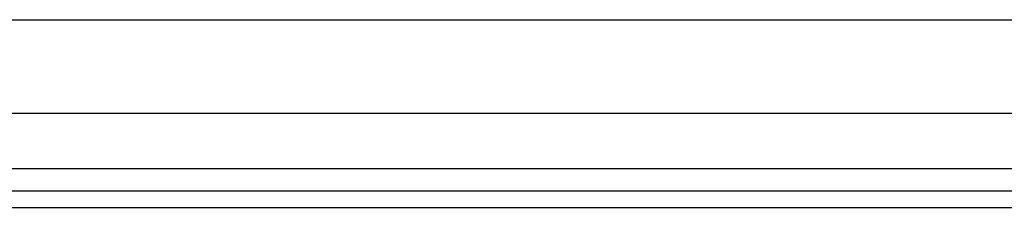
# Model space of a CAD drawing. Header units: inches. Extents: x 4 to 150, y 6 to 82.
# Tile 29 of 100: x 19.587 to 23.713, y 12.77 to 13.558. Entities that reach past the tile are written whole.
import ezdxf

# ---------------------------------------------------------------- set-up
doc = ezdxf.new("R2010")
doc.units = ezdxf.units.IN
doc.header["$MEASUREMENT"] = 0
doc.layers.add('Visible Edges(ANSI)', color=7, linetype='Continuous', lineweight=25)
doc.layers.add('Visible Tangent Edges(ANSI)', color=7, linetype='Continuous', lineweight=25)

msp = doc.modelspace()

# ---------------------------------------------------------------- linework, layer by layer
at = {"layer": 'Visible Edges(ANSI)'}
for p, q in [((6.4496, 13.5578), (26.9224, 13.5578)), ((26.9224, 13.1641), (6.4367, 13.1641)), ((27.6585, 12.8384), (4.0625, 12.8384)), ((4.0625, 12.7704), (27.6585, 12.7704))]:
    msp.add_line(p, q, dxfattribs=at)
at = {"layer": 'Visible Tangent Edges(ANSI)'}
msp.add_line((27.6585, 12.9314), (6.3131, 12.9314), dxfattribs=at)

doc.saveas('drawing.dxf')
